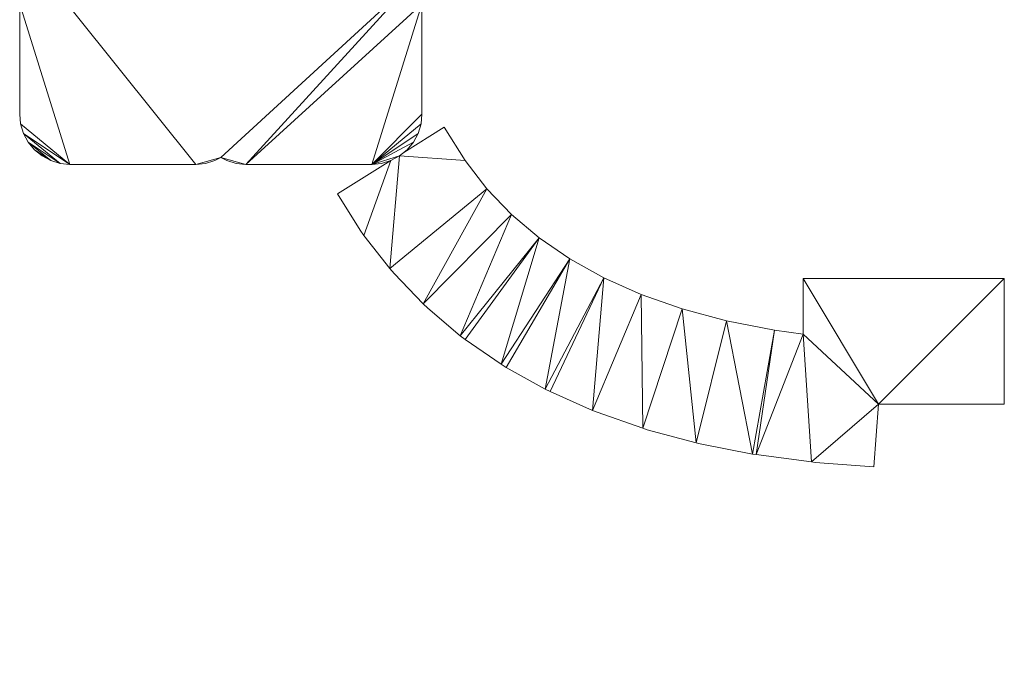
# Model space of a CAD drawing. Header units: millimetres. Extents: x -38221 to 49500, y -52000 to 43639.
# Tile 16 of 19: x -17664 to -2000, y 23038 to 33113. Entities that reach past the tile are written whole.
import ezdxf

# ---------------------------------------------------------------- set-up
doc = ezdxf.new("R2010")
doc.units = ezdxf.units.MM
doc.layers.add('A-MASS-____-OTLN', color=70, linetype='Continuous', lineweight=9)
doc.layers.add('A-ROOF-____-OTLN', color=132, linetype='Continuous', lineweight=9)

msp = doc.modelspace()

# ---------------------------------------------------------------- meshes
at = {"layer": 'A-MASS-____-OTLN', "color": 254, "transparency": 33554560}
mesh = msp.add_polyface(dxfattribs=at)
corners = [(-17664, 33362, 3200), (-17664, 31612, 3200), (-17649, 31456, 3200), (-17603, 31306, 3200), (-17529, 31167, 3200), (-17430, 31046, 3200), (-17309, 30947, 3200), (-17170, 30873, 3200), (-17020, 30827, 3200), (-16864, 30812, 3200), (-14864, 30812, 3200), (-14708, 30827, 3200), (-14558, 30873, 3200), (-14464, 30923, 3200), (-14370, 30873, 3200), (-14220, 30827, 3200), (-14064, 30812, 3200), (-12064, 30812, 3200), (-11908, 30827, 3200), (-11758, 30873, 3200), (-11620, 30947, 3200), (-11498, 31046, 3200), (-11399, 31167, 3200), (-11325, 31306, 3200), (-11279, 31456, 3200), (-11264, 31612, 3200), (-11264, 33362, 3200), (-11279, 33518, 3200), (-11325, 33668, 3200), (-11375, 33762, 3200), (-9136, 33762, 3200), (-8980, 33777, 3200), (-8830, 33823, 3200), (-8691, 33897, 3200), (-8570, 33996, 3200), (-8471, 34117, 3200), (-8397, 34256, 3200), (-8351, 34406, 3200), (-8336, 34562, 3200), (-8336, 38026, 3200), (-8351, 38182, 3200), (-8397, 38332, 3200), (-8471, 38470, 3200), (-8570, 38592, 3200), (-8691, 38691, 3200), (-8830, 38765, 3200), (-8980, 38811, 3200), (-9055, 38818, 3200), (-9000, 38920, 3200), (-8955, 39070, 3200), (-8940, 39226, 3200), (-8940, 42388, 3200), (-8955, 42544, 3200), (-9000, 42694, 3200), (-9074, 42833, 3200), (-9174, 42954, 3200), (-9295, 43053, 3200), (-9433, 43127, 3200), (-9583, 43173, 3200), (-9740, 43188, 3200), (-12902, 43188, 3200), (-13058, 43173, 3200), (-13208, 43127, 3200), (-13302, 43077, 3200), (-13396, 43127, 3200), (-13546, 43173, 3200), (-13702, 43188, 3200), (-16864, 43188, 3200), (-17020, 43173, 3200), (-17170, 43127, 3200), (-17309, 43053, 3200), (-17430, 42954, 3200), (-17529, 42833, 3200), (-17603, 42694, 3200), (-17649, 42544, 3200), (-17664, 42388, 3200), (-17664, 39226, 3200), (-17649, 39070, 3200), (-17603, 38920, 3200), (-17529, 38781, 3200), (-17430, 38660, 3200), (-17388, 38626, 3200), (-17430, 38592, 3200), (-17529, 38470, 3200), (-17603, 38332, 3200), (-17649, 38182, 3200), (-17664, 38026, 3200), (-17664, 34562, 3200), (-17649, 34406, 3200), (-17603, 34256, 3200), (-17529, 34117, 3200), (-17430, 33996, 3200), (-17388, 33962, 3200), (-17430, 33927, 3200), (-17529, 33806, 3200), (-17603, 33668, 3200), (-17649, 33518, 3200)]
mesh.append_faces([[corners[k] for k in face] for face in [(13, 10, 11, 12), (81, 78, 79, 80), (36, 34, 35)]], dxfattribs={"vtx0": -1, "color": 254})
mesh.append_faces([[corners[k] for k in face] for face in [(85, 81, 84)]], dxfattribs={"vtx0": -1, "vtx1": -1, "color": 254})
mesh.append_faces([[corners[k] for k in face] for face in [(10, 92, 0, 9), (86, 29, 81, 85), (66, 81, 63, 65), (47, 63, 81)]], dxfattribs={"vtx0": -1, "vtx1": -1, "vtx2": -1, "color": 254})
mesh.append_faces([[corners[k] for k in face] for face in [(92, 10, 13, 29), (29, 13, 16, 26), (47, 81, 29, 39), (60, 63, 47, 50)]], dxfattribs={"vtx0": -1, "vtx1": -1, "vtx2": -1, "vtx3": -1, "color": 254})
mesh.append_faces([[corners[k] for k in face] for face in [(92, 29, 87, 88)]], dxfattribs={"vtx0": -1, "vtx1": -1, "vtx3": -1, "color": 254})
mesh.append_faces([[corners[k] for k in face] for face in [(92, 88, 89), (73, 67, 68, 72), (29, 86, 87), (37, 33, 34, 36), (29, 38, 39), (33, 37, 38), (60, 50, 51)]], dxfattribs={"vtx0": -1, "vtx2": -1, "color": 254})
mesh.append_faces([[corners[k] for k in face] for face in [(66, 75, 76, 81)]], dxfattribs={"vtx0": -1, "vtx2": -1, "vtx3": -1, "color": 254})
mesh.append_faces([[corners[k] for k in face] for face in [(9, 0, 1, 2), (67, 73, 74, 75), (17, 22, 23, 24), (47, 39, 40, 41), (47, 43, 44, 45), (47, 41, 42, 43)]], dxfattribs={"vtx0": -1, "vtx3": -1, "color": 254})
mesh.append_faces([[corners[k] for k in face] for face in [(94, 95, 92, 93), (15, 16, 13, 14), (6, 7, 5)]], dxfattribs={"vtx1": -1, "color": 254})
mesh.append_faces([[corners[k] for k in face] for face in [(2, 3, 9), (96, 0, 92, 95), (77, 78, 81, 76), (68, 69, 72), (66, 67, 75), (21, 22, 17, 20), (25, 26, 17, 24), (30, 31, 38, 29), (32, 33, 38, 31), (53, 54, 59, 52), (16, 17, 26)]], dxfattribs={"vtx1": -1, "vtx2": -1, "color": 254})
mesh.append_faces([[corners[k] for k in face] for face in [(3, 4, 8, 9), (4, 5, 7, 8), (54, 55, 58, 59), (59, 60, 51, 52)]], dxfattribs={"vtx1": -1, "vtx3": -1, "color": 254})
mesh.append_faces([[corners[k] for k in face] for face in [(90, 91, 92, 89), (27, 28, 29, 26), (63, 64, 65), (61, 62, 63, 60), (45, 46, 47)]], dxfattribs={"vtx2": -1, "color": 254})
mesh.append_faces([[corners[k] for k in face] for face in [(81, 82, 83, 84), (69, 70, 71, 72), (17, 18, 19, 20), (55, 56, 57, 58), (47, 48, 49, 50)]], dxfattribs={"vtx3": -1, "color": 254})
mesh = msp.add_polyface(dxfattribs=at)
corners = [(-17664, 33362), (-17649, 33518), (-17603, 33668), (-17529, 33806), (-17430, 33927), (-17388, 33962), (-17430, 33996), (-17529, 34117), (-17603, 34256), (-17649, 34406), (-17664, 34562), (-17664, 38026), (-17649, 38182), (-17603, 38332), (-17529, 38470), (-17430, 38592), (-17388, 38626), (-17430, 38660), (-17529, 38781), (-17603, 38920), (-17649, 39070), (-17664, 39226), (-17664, 42388), (-17649, 42544), (-17603, 42694), (-17529, 42833), (-17430, 42954), (-17309, 43053), (-17170, 43127), (-17020, 43173), (-16864, 43188), (-13702, 43188), (-13546, 43173), (-13396, 43127), (-13302, 43077), (-13208, 43127), (-13058, 43173), (-12902, 43188), (-9740, 43188), (-9583, 43173), (-9433, 43127), (-9295, 43053), (-9174, 42954), (-9074, 42833), (-9000, 42694), (-8955, 42544), (-8940, 42388), (-8940, 39226), (-8955, 39070), (-9000, 38920), (-9055, 38818), (-8980, 38811), (-8830, 38765), (-8691, 38691), (-8570, 38592), (-8471, 38470), (-8397, 38332), (-8351, 38182), (-8336, 38026), (-8336, 34562), (-8351, 34406), (-8397, 34256), (-8471, 34117), (-8570, 33996), (-8691, 33897), (-8830, 33823), (-8980, 33777), (-9136, 33762), (-11375, 33762), (-11325, 33668), (-11279, 33518), (-11264, 33362), (-11264, 31612), (-11279, 31456), (-11325, 31306), (-11399, 31167), (-11498, 31046), (-11620, 30947), (-11758, 30873), (-11908, 30827), (-12064, 30812), (-14064, 30812), (-14220, 30827), (-14370, 30873), (-14464, 30923), (-14558, 30873), (-14708, 30827), (-14864, 30812), (-16864, 30812), (-17020, 30827), (-17170, 30873), (-17309, 30947), (-17430, 31046), (-17529, 31167), (-17603, 31306), (-17649, 31456), (-17664, 31612)]
mesh.append_faces([[corners[k] for k in face] for face in [(63, 60, 61, 62), (42, 40, 41), (84, 81, 82, 83), (5, 2, 3, 4)]], dxfattribs={"vtx0": -1, "color": 254})
mesh.append_faces([[corners[k] for k in face] for face in [(59, 68, 58), (75, 80, 74)]], dxfattribs={"vtx0": -1, "vtx1": -1, "color": 254})
mesh.append_faces([[corners[k] for k in face] for face in [(81, 68, 71, 80), (34, 37, 50), (10, 68, 5, 9), (11, 16, 68, 10), (81, 84, 68)]], dxfattribs={"vtx0": -1, "vtx1": -1, "vtx2": -1, "color": 254})
mesh.append_faces([[corners[k] for k in face] for face in [(50, 68, 16, 34), (5, 68, 84, 87), (16, 21, 31, 34)]], dxfattribs={"vtx0": -1, "vtx1": -1, "vtx2": -1, "vtx3": -1, "color": 254})
mesh.append_faces([[corners[k] for k in face] for face in [(0, 5, 87, 88)]], dxfattribs={"vtx0": -1, "vtx1": -1, "vtx3": -1, "color": 254})
mesh.append_faces([[corners[k] for k in face] for face in [(60, 63, 64, 59), (80, 71, 72), (46, 37, 38), (22, 30, 31, 21)]], dxfattribs={"vtx0": -1, "vtx2": -1, "color": 254})
mesh.append_faces([[corners[k] for k in face] for face in [(50, 57, 58, 68), (37, 46, 47, 50)]], dxfattribs={"vtx0": -1, "vtx2": -1, "vtx3": -1, "color": 254})
mesh.append_faces([[corners[k] for k in face] for face in [(59, 64, 65, 66), (80, 75, 76, 77), (80, 72, 73, 74), (50, 55, 56, 57), (38, 44, 45, 46), (5, 0, 1, 2), (16, 19, 20, 21), (30, 22, 23, 24)]], dxfattribs={"vtx0": -1, "vtx3": -1, "color": 254})
mesh.append_faces([[corners[k] for k in face] for face in [(70, 71, 68, 69), (52, 53, 50, 51), (86, 87, 84, 85)]], dxfattribs={"vtx1": -1, "color": 254})
mesh.append_faces([[corners[k] for k in face] for face in [(67, 68, 59, 66), (54, 55, 50, 53), (96, 0, 88, 95), (12, 13, 16, 11), (8, 9, 5)]], dxfattribs={"vtx1": -1, "vtx2": -1, "color": 254})
mesh.append_faces([[corners[k] for k in face] for face in [(43, 44, 38, 39), (42, 43, 39, 40), (88, 89, 94, 95), (89, 90, 93, 94), (29, 30, 24, 25), (25, 26, 28, 29)]], dxfattribs={"vtx1": -1, "vtx3": -1, "color": 254})
mesh.append_faces([[corners[k] for k in face] for face in [(78, 79, 80, 77), (48, 49, 50, 47), (32, 33, 34, 31), (14, 15, 16, 13), (26, 27, 28)]], dxfattribs={"vtx2": -1, "color": 254})
mesh.append_faces([[corners[k] for k in face] for face in [(34, 35, 36, 37), (90, 91, 92, 93), (5, 6, 7, 8), (16, 17, 18, 19)]], dxfattribs={"vtx3": -1, "color": 254})
mesh = msp.add_polyface(dxfattribs=at)
corners = [(-17664, 31612, 3200), (-17664, 33362, 3200), (-17664, 33362), (-17664, 31612)]
mesh.append_faces([[corners[k] for k in face] for face in [(0, 1, 2, 3)]], dxfattribs={"color": 254})
mesh = msp.add_polyface(dxfattribs=at)
corners = [(-11264, 33362, 3200), (-11264, 31612, 3200), (-11264, 31612), (-11264, 33362)]
mesh.append_faces([[corners[k] for k in face] for face in [(0, 1, 2, 3)]], dxfattribs={"color": 254})
mesh = msp.add_polyface(dxfattribs=at)
corners = [(-17649, 31456, 3200), (-17664, 31612, 3200), (-17664, 31612), (-17649, 31456)]
mesh.append_faces([[corners[k] for k in face] for face in [(0, 1, 2, 3)]], dxfattribs={"color": 254})
mesh = msp.add_polyface(dxfattribs=at)
corners = [(-11264, 31612, 3200), (-11279, 31456, 3200), (-11279, 31456), (-11264, 31612)]
mesh.append_faces([[corners[k] for k in face] for face in [(0, 1, 2, 3)]], dxfattribs={"color": 254})
mesh = msp.add_polyface(dxfattribs=at)
corners = [(-17603, 31306, 3200), (-17649, 31456, 3200), (-17649, 31456), (-17603, 31306)]
mesh.append_faces([[corners[k] for k in face] for face in [(0, 1, 2, 3)]], dxfattribs={"color": 254})
mesh = msp.add_polyface(dxfattribs=at)
corners = [(-11279, 31456, 3200), (-11325, 31306, 3200), (-11325, 31306), (-11279, 31456)]
mesh.append_faces([[corners[k] for k in face] for face in [(0, 1, 2, 3)]], dxfattribs={"color": 254})
mesh = msp.add_polyface(dxfattribs=at)
corners = [(-17529, 31167, 3200), (-17603, 31306, 3200), (-17603, 31306), (-17529, 31167)]
mesh.append_faces([[corners[k] for k in face] for face in [(3, 0, 1, 2)]], dxfattribs={"color": 254})
mesh = msp.add_polyface(dxfattribs=at)
corners = [(-11325, 31306, 3200), (-11399, 31167, 3200), (-11399, 31167), (-11325, 31306)]
mesh.append_faces([[corners[k] for k in face] for face in [(0, 1, 2, 3)]], dxfattribs={"color": 254})
mesh = msp.add_polyface(dxfattribs=at)
corners = [(-17430, 31046, 3200), (-17529, 31167, 3200), (-17529, 31167), (-17430, 31046)]
mesh.append_faces([[corners[k] for k in face] for face in [(0, 1, 2, 3)]], dxfattribs={"color": 254})
mesh = msp.add_polyface(dxfattribs=at)
corners = [(-17309, 30947, 3200), (-17430, 31046, 3200), (-17430, 31046), (-17309, 30947)]
mesh.append_faces([[corners[k] for k in face] for face in [(0, 1, 2, 3)]], dxfattribs={"color": 254})
mesh = msp.add_polyface(dxfattribs=at)
corners = [(-11498, 31046, 3200), (-11620, 30947, 3200), (-11620, 30947), (-11498, 31046)]
mesh.append_faces([[corners[k] for k in face] for face in [(0, 1, 2, 3)]], dxfattribs={"color": 254})
mesh = msp.add_polyface(dxfattribs=at)
corners = [(-11399, 31167, 3200), (-11498, 31046, 3200), (-11498, 31046), (-11399, 31167)]
mesh.append_faces([[corners[k] for k in face] for face in [(3, 0, 1, 2)]], dxfattribs={"color": 254})
mesh = msp.add_polyface(dxfattribs=at)
corners = [(-17170, 30873, 3200), (-17309, 30947, 3200), (-17309, 30947), (-17170, 30873)]
mesh.append_faces([[corners[k] for k in face] for face in [(0, 1, 2, 3)]], dxfattribs={"color": 254})
mesh = msp.add_polyface(dxfattribs=at)
corners = [(-17020, 30827, 3200), (-17170, 30873, 3200), (-17170, 30873), (-17020, 30827)]
mesh.append_faces([[corners[k] for k in face] for face in [(0, 1, 2, 3)]], dxfattribs={"color": 254})
mesh = msp.add_polyface(dxfattribs=at)
corners = [(-14558, 30873, 3200), (-14708, 30827, 3200), (-14708, 30827), (-14558, 30873)]
mesh.append_faces([[corners[k] for k in face] for face in [(0, 1, 2, 3)]], dxfattribs={"color": 254})
mesh = msp.add_polyface(dxfattribs=at)
corners = [(-14464, 30923, 3200), (-14558, 30873, 3200), (-14558, 30873), (-14464, 30923)]
mesh.append_faces([[corners[k] for k in face] for face in [(0, 1, 2, 3)]], dxfattribs={"color": 254})
mesh = msp.add_polyface(dxfattribs=at)
corners = [(-14370, 30873, 3200), (-14464, 30923, 3200), (-14464, 30923), (-14370, 30873)]
mesh.append_faces([[corners[k] for k in face] for face in [(3, 0, 1, 2)]], dxfattribs={"color": 254})
mesh = msp.add_polyface(dxfattribs=at)
corners = [(-14220, 30827, 3200), (-14370, 30873, 3200), (-14370, 30873), (-14220, 30827)]
mesh.append_faces([[corners[k] for k in face] for face in [(0, 1, 2, 3)]], dxfattribs={"color": 254})
mesh = msp.add_polyface(dxfattribs=at)
corners = [(-11758, 30873, 3200), (-11908, 30827, 3200), (-11908, 30827), (-11758, 30873)]
mesh.append_faces([[corners[k] for k in face] for face in [(0, 1, 2, 3)]], dxfattribs={"color": 254})
mesh = msp.add_polyface(dxfattribs=at)
corners = [(-11620, 30947, 3200), (-11758, 30873, 3200), (-11758, 30873), (-11620, 30947)]
mesh.append_faces([[corners[k] for k in face] for face in [(0, 1, 2, 3)]], dxfattribs={"color": 254})
mesh = msp.add_polyface(dxfattribs=at)
corners = [(-16864, 30812, 3200), (-17020, 30827, 3200), (-17020, 30827), (-16864, 30812)]
mesh.append_faces([[corners[k] for k in face] for face in [(0, 1, 2, 3)]], dxfattribs={"color": 254})
mesh = msp.add_polyface(dxfattribs=at)
corners = [(-14864, 30812, 3200), (-16864, 30812, 3200), (-16864, 30812), (-14864, 30812)]
mesh.append_faces([[corners[k] for k in face] for face in [(0, 1, 2, 3)]], dxfattribs={"color": 254})
mesh = msp.add_polyface(dxfattribs=at)
corners = [(-14708, 30827, 3200), (-14864, 30812, 3200), (-14864, 30812), (-14708, 30827)]
mesh.append_faces([[corners[k] for k in face] for face in [(0, 1, 2, 3)]], dxfattribs={"color": 254})
mesh = msp.add_polyface(dxfattribs=at)
corners = [(-14064, 30812, 3200), (-14220, 30827, 3200), (-14220, 30827), (-14064, 30812)]
mesh.append_faces([[corners[k] for k in face] for face in [(0, 1, 2, 3)]], dxfattribs={"color": 254})
mesh = msp.add_polyface(dxfattribs=at)
corners = [(-12064, 30812, 3200), (-14064, 30812, 3200), (-14064, 30812), (-12064, 30812)]
mesh.append_faces([[corners[k] for k in face] for face in [(0, 1, 2, 3)]], dxfattribs={"color": 254})
mesh = msp.add_polyface(dxfattribs=at)
corners = [(-11908, 30827, 3200), (-12064, 30812, 3200), (-12064, 30812), (-11908, 30827)]
mesh.append_faces([[corners[k] for k in face] for face in [(0, 1, 2, 3)]], dxfattribs={"color": 254})
at = {"layer": 'A-ROOF-____-OTLN', "color": 10}
mesh = msp.add_polyface(dxfattribs=at)
corners = [(-5200, 29000, 2900), (-2000, 29000, 2900), (-2000, 27000, 2900), (-4000, 27000, 2900), (-4076, 26003, 2900), (-5010, 26074, 2900), (-5066, 26080, 2900), (-5947, 26197, 2900), (-6008, 26207, 2900), (-6838, 26370, 2900), (-6904, 26385, 2900), (-7681, 26594, 2900), (-7753, 26616, 2900), (-8478, 26870, 2900), (-8554, 26900, 2900), (-9227, 27200, 2900), (-9307, 27240, 2900), (-9927, 27585, 2900), (-10007, 27635, 2900), (-10576, 28027, 2900), (-10655, 28087, 2900), (-11171, 28524, 2900), (-11245, 28595, 2900), (-11709, 29077, 2900), (-11777, 29156, 2900), (-12188, 29684, 2900), (-12247, 29768, 2900), (-12606, 30343, 2900), (-11758, 30873, 2900), (-11620, 30947, 2900), (-11555, 30999, 2900), (-10910, 31403, 2900), (-10578, 30872, 2900), (-10230, 30425, 2900), (-9838, 30017, 2900), (-9400, 29646, 2900), (-8912, 29309, 2900), (-8372, 29009, 2900), (-7778, 28744, 2900), (-7127, 28516, 2900), (-6419, 28326, 2900), (-5654, 28176, 2900), (-5200, 28115, 2900)]
mesh.append_faces([[corners[k] for k in face] for face in [(28, 25, 26, 27)]], dxfattribs={"vtx0": -1, "color": 10})
mesh.append_faces([[corners[k] for k in face] for face in [(40, 10, 39), (39, 12, 38)]], dxfattribs={"vtx0": -1, "vtx1": -1, "color": 10})
mesh.append_faces([[corners[k] for k in face] for face in [(35, 19, 20, 34), (37, 15, 16, 36), (3, 42, 0), (8, 40, 41)]], dxfattribs={"vtx0": -1, "vtx2": -1, "color": 10})
mesh.append_faces([[corners[k] for k in face] for face in [(29, 32, 33, 24)]], dxfattribs={"vtx0": -1, "vtx2": -1, "vtx3": -1, "color": 10})
mesh.append_faces([[corners[k] for k in face] for face in [(40, 8, 9, 10)]], dxfattribs={"vtx0": -1, "vtx3": -1, "color": 10})
mesh.append_faces([[corners[k] for k in face] for face in [(5, 6, 3, 4)]], dxfattribs={"vtx1": -1, "color": 10})
mesh.append_faces([[corners[k] for k in face] for face in [(21, 22, 34, 20), (23, 24, 33, 22), (17, 18, 36, 16), (33, 34, 22), (11, 12, 39, 10), (13, 14, 38, 12)]], dxfattribs={"vtx1": -1, "vtx2": -1, "color": 10})
mesh.append_faces([[corners[k] for k in face] for face in [(6, 7, 42, 3)]], dxfattribs={"vtx1": -1, "vtx2": -1, "vtx3": -1, "color": 10})
mesh.append_faces([[corners[k] for k in face] for face in [(18, 19, 35, 36), (24, 25, 28, 29), (7, 8, 41, 42), (37, 38, 14, 15)]], dxfattribs={"vtx1": -1, "vtx3": -1, "color": 10})
mesh.append_faces([[corners[k] for k in face] for face in [(30, 31, 32, 29), (1, 2, 3, 0)]], dxfattribs={"vtx2": -1, "color": 10})
mesh = msp.add_polyface(dxfattribs=at)
corners = [(-2000, 29000, 3025), (-5200, 29000, 3025), (-5200, 28115, 3025), (-5654, 28176, 3025), (-6419, 28326, 3025), (-7127, 28516, 3025), (-7778, 28744, 3025), (-8372, 29009, 3025), (-8912, 29309, 3025), (-9400, 29646, 3025), (-9838, 30017, 3025), (-10230, 30425, 3025), (-10578, 30872, 3025), (-10910, 31403, 3025), (-11555, 30999, 3025), (-11620, 30947, 3025), (-11758, 30873, 3025), (-12606, 30343, 3025), (-12247, 29768, 3025), (-12188, 29684, 3025), (-11777, 29156, 3025), (-11709, 29077, 3025), (-11245, 28595, 3025), (-11171, 28524, 3025), (-10655, 28087, 3025), (-10576, 28027, 3025), (-10007, 27635, 3025), (-9927, 27585, 3025), (-9307, 27240, 3025), (-9227, 27200, 3025), (-8554, 26900, 3025), (-8478, 26870, 3025), (-7753, 26616, 3025), (-7681, 26594, 3025), (-6904, 26385, 3025), (-6838, 26370, 3025), (-6008, 26207, 3025), (-5947, 26197, 3025), (-5066, 26080, 3025), (-5010, 26074, 3025), (-4076, 26003, 3025), (-4000, 27000, 3025), (-2000, 27000, 3025)]
mesh.append_faces([[corners[k] for k in face] for face in [(41, 38, 39, 40), (0, 41, 42)]], dxfattribs={"vtx0": -1, "color": 10})
mesh.append_faces([[corners[k] for k in face] for face in [(5, 34, 4), (7, 30, 6), (6, 32, 5)]], dxfattribs={"vtx0": -1, "vtx1": -1, "color": 10})
mesh.append_faces([[corners[k] for k in face] for face in [(41, 2, 38)]], dxfattribs={"vtx0": -1, "vtx1": -1, "vtx2": -1, "color": 10})
mesh.append_faces([[corners[k] for k in face] for face in [(8, 27, 28, 7), (16, 19, 20, 15), (22, 10, 11), (24, 9, 10)]], dxfattribs={"vtx0": -1, "vtx2": -1, "color": 10})
mesh.append_faces([[corners[k] for k in face] for face in [(10, 22, 23, 24), (11, 20, 21, 22), (7, 28, 29, 30), (5, 32, 33, 34), (6, 30, 31, 32)]], dxfattribs={"vtx0": -1, "vtx3": -1, "color": 10})
mesh.append_faces([[corners[k] for k in face] for face in [(18, 19, 16, 17)]], dxfattribs={"vtx1": -1, "color": 10})
mesh.append_faces([[corners[k] for k in face] for face in [(25, 26, 9, 24), (35, 36, 4, 34), (1, 2, 41, 0)]], dxfattribs={"vtx1": -1, "vtx2": -1, "color": 10})
mesh.append_faces([[corners[k] for k in face] for face in [(11, 12, 15, 20)]], dxfattribs={"vtx1": -1, "vtx2": -1, "vtx3": -1, "color": 10})
mesh.append_faces([[corners[k] for k in face] for face in [(26, 27, 8, 9), (37, 38, 2, 3), (36, 37, 3, 4)]], dxfattribs={"vtx1": -1, "vtx3": -1, "color": 10})
mesh.append_faces([[corners[k] for k in face] for face in [(12, 13, 14, 15)]], dxfattribs={"vtx3": -1, "color": 10})
mesh = msp.add_polyface(dxfattribs=at)
corners = [(-11555, 30999, 3025), (-10910, 31403, 3025), (-10910, 31403, 2900), (-11555, 30999, 2900)]
mesh.append_faces([[corners[k] for k in face] for face in [(0, 1, 2, 3)]], dxfattribs={"color": 10})
mesh = msp.add_polyface(dxfattribs=at)
corners = [(-10910, 31403, 3025), (-10578, 30872, 3025), (-10578, 30872, 2900), (-10910, 31403, 2900)]
mesh.append_faces([[corners[k] for k in face] for face in [(0, 1, 2, 3)]], dxfattribs={"color": 10})
mesh = msp.add_polyface(dxfattribs=at)
corners = [(-12606, 30343, 3025), (-11758, 30873, 3025), (-11758, 30873, 2900), (-12606, 30343, 2900)]
mesh.append_faces([[corners[k] for k in face] for face in [(0, 1, 2, 3)]], dxfattribs={"color": 10})
mesh = msp.add_polyface(dxfattribs=at)
corners = [(-11758, 30873, 3025), (-11620, 30947, 3025), (-11620, 30947, 2900), (-11758, 30873, 2900)]
mesh.append_faces([[corners[k] for k in face] for face in [(1, 2, 3, 0)]], dxfattribs={"color": 10})
mesh = msp.add_polyface(dxfattribs=at)
corners = [(-11620, 30947, 3025), (-11555, 30999, 3025), (-11555, 30999, 2900), (-11620, 30947, 2900)]
mesh.append_faces([[corners[k] for k in face] for face in [(1, 2, 3, 0)]], dxfattribs={"color": 10})
mesh = msp.add_polyface(dxfattribs=at)
corners = [(-10578, 30872, 3025), (-10230, 30425, 3025), (-10230, 30425, 2900), (-10578, 30872, 2900)]
mesh.append_faces([[corners[k] for k in face] for face in [(0, 1, 2, 3)]], dxfattribs={"color": 10})
mesh = msp.add_polyface(dxfattribs=at)
corners = [(-10230, 30425, 3025), (-9838, 30017, 3025), (-9838, 30017, 2900), (-10230, 30425, 2900)]
mesh.append_faces([[corners[k] for k in face] for face in [(0, 1, 2, 3)]], dxfattribs={"color": 10})
mesh = msp.add_polyface(dxfattribs=at)
corners = [(-12247, 29768, 3025), (-12606, 30343, 3025), (-12606, 30343, 2900), (-12247, 29768, 2900)]
mesh.append_faces([[corners[k] for k in face] for face in [(0, 1, 2, 3)]], dxfattribs={"color": 10})
mesh = msp.add_polyface(dxfattribs=at)
corners = [(-9838, 30017, 3025), (-9400, 29646, 3025), (-9400, 29646, 2900), (-9838, 30017, 2900)]
mesh.append_faces([[corners[k] for k in face] for face in [(0, 1, 2, 3)]], dxfattribs={"color": 10})
mesh = msp.add_polyface(dxfattribs=at)
corners = [(-12188, 29684, 3025), (-12247, 29768, 3025), (-12247, 29768, 2900), (-12188, 29684, 2900)]
mesh.append_faces([[corners[k] for k in face] for face in [(1, 2, 3, 0)]], dxfattribs={"color": 10})
mesh = msp.add_polyface(dxfattribs=at)
corners = [(-11777, 29156, 3025), (-12188, 29684, 3025), (-12188, 29684, 2900), (-11777, 29156, 2900)]
mesh.append_faces([[corners[k] for k in face] for face in [(1, 2, 3, 0)]], dxfattribs={"color": 10})
mesh = msp.add_polyface(dxfattribs=at)
corners = [(-9400, 29646, 3025), (-8912, 29309, 3025), (-8912, 29309, 2900), (-9400, 29646, 2900)]
mesh.append_faces([[corners[k] for k in face] for face in [(1, 2, 3, 0)]], dxfattribs={"color": 10})
mesh = msp.add_polyface(dxfattribs=at)
corners = [(-8912, 29309, 3025), (-8372, 29009, 3025), (-8372, 29009, 2900), (-8912, 29309, 2900)]
mesh.append_faces([[corners[k] for k in face] for face in [(1, 2, 3, 0)]], dxfattribs={"color": 10})
mesh = msp.add_polyface(dxfattribs=at)
corners = [(-11709, 29077, 3025), (-11777, 29156, 3025), (-11777, 29156, 2900), (-11709, 29077, 2900)]
mesh.append_faces([[corners[k] for k in face] for face in [(1, 2, 3, 0)]], dxfattribs={"color": 10})
mesh = msp.add_polyface(dxfattribs=at)
corners = [(-11245, 28595, 3025), (-11709, 29077, 3025), (-11709, 29077, 2900), (-11245, 28595, 2900)]
mesh.append_faces([[corners[k] for k in face] for face in [(1, 2, 3, 0)]], dxfattribs={"color": 10})
mesh = msp.add_polyface(dxfattribs=at)
corners = [(-8372, 29009, 3025), (-7778, 28744, 3025), (-7778, 28744, 2900), (-8372, 29009, 2900)]
mesh.append_faces([[corners[k] for k in face] for face in [(1, 2, 3, 0)]], dxfattribs={"color": 10})
mesh = msp.add_polyface(dxfattribs=at)
corners = [(-5200, 29000, 3025), (-2000, 29000, 3025), (-2000, 29000, 2900), (-5200, 29000, 2900)]
mesh.append_faces([[corners[k] for k in face] for face in [(0, 1, 2, 3)]], dxfattribs={"color": 10})
mesh = msp.add_polyface(dxfattribs=at)
corners = [(-5200, 28115, 3025), (-5200, 29000, 3025), (-5200, 29000, 2900), (-5200, 28115, 2900)]
mesh.append_faces([[corners[k] for k in face] for face in [(0, 1, 2, 3)]], dxfattribs={"color": 10})
mesh = msp.add_polyface(dxfattribs=at)
corners = [(-2000, 29000, 3025), (-2000, 27000, 3025), (-2000, 27000, 2900), (-2000, 29000, 2900)]
mesh.append_faces([[corners[k] for k in face] for face in [(1, 2, 3, 0)]], dxfattribs={"color": 10})
mesh = msp.add_polyface(dxfattribs=at)
corners = [(-7778, 28744, 3025), (-7127, 28516, 3025), (-7127, 28516, 2900), (-7778, 28744, 2900)]
mesh.append_faces([[corners[k] for k in face] for face in [(1, 2, 3, 0)]], dxfattribs={"color": 10})
mesh = msp.add_polyface(dxfattribs=at)
corners = [(-11171, 28524, 3025), (-11245, 28595, 3025), (-11245, 28595, 2900), (-11171, 28524, 2900)]
mesh.append_faces([[corners[k] for k in face] for face in [(0, 1, 2, 3)]], dxfattribs={"color": 10})
mesh = msp.add_polyface(dxfattribs=at)
corners = [(-10655, 28087, 3025), (-11171, 28524, 3025), (-11171, 28524, 2900), (-10655, 28087, 2900)]
mesh.append_faces([[corners[k] for k in face] for face in [(0, 1, 2, 3)]], dxfattribs={"color": 10})
mesh = msp.add_polyface(dxfattribs=at)
corners = [(-7127, 28516, 3025), (-6419, 28326, 3025), (-6419, 28326, 2900), (-7127, 28516, 2900)]
mesh.append_faces([[corners[k] for k in face] for face in [(1, 2, 3, 0)]], dxfattribs={"color": 10})
mesh = msp.add_polyface(dxfattribs=at)
corners = [(-6419, 28326, 3025), (-5654, 28176, 3025), (-5654, 28176, 2900), (-6419, 28326, 2900)]
mesh.append_faces([[corners[k] for k in face] for face in [(0, 1, 2, 3)]], dxfattribs={"color": 10})
mesh = msp.add_polyface(dxfattribs=at)
corners = [(-10576, 28027, 3025), (-10655, 28087, 3025), (-10655, 28087, 2900), (-10576, 28027, 2900)]
mesh.append_faces([[corners[k] for k in face] for face in [(1, 2, 3, 0)]], dxfattribs={"color": 10})
mesh = msp.add_polyface(dxfattribs=at)
corners = [(-5654, 28176, 3025), (-5200, 28115, 3025), (-5200, 28115, 2900), (-5654, 28176, 2900)]
mesh.append_faces([[corners[k] for k in face] for face in [(0, 1, 2, 3)]], dxfattribs={"color": 10})
mesh = msp.add_polyface(dxfattribs=at)
corners = [(-10007, 27635, 3025), (-10576, 28027, 3025), (-10576, 28027, 2900), (-10007, 27635, 2900)]
mesh.append_faces([[corners[k] for k in face] for face in [(1, 2, 3, 0)]], dxfattribs={"color": 10})
mesh = msp.add_polyface(dxfattribs=at)
corners = [(-9927, 27585, 3025), (-10007, 27635, 3025), (-10007, 27635, 2900), (-9927, 27585, 2900)]
mesh.append_faces([[corners[k] for k in face] for face in [(1, 2, 3, 0)]], dxfattribs={"color": 10})
mesh = msp.add_polyface(dxfattribs=at)
corners = [(-9307, 27240, 3025), (-9927, 27585, 3025), (-9927, 27585, 2900), (-9307, 27240, 2900)]
mesh.append_faces([[corners[k] for k in face] for face in [(1, 2, 3, 0)]], dxfattribs={"color": 10})
mesh = msp.add_polyface(dxfattribs=at)
corners = [(-9227, 27200, 3025), (-9307, 27240, 3025), (-9307, 27240, 2900), (-9227, 27200, 2900)]
mesh.append_faces([[corners[k] for k in face] for face in [(1, 2, 3, 0)]], dxfattribs={"color": 10})
mesh = msp.add_polyface(dxfattribs=at)
corners = [(-8554, 26900, 3025), (-9227, 27200, 3025), (-9227, 27200, 2900), (-8554, 26900, 2900)]
mesh.append_faces([[corners[k] for k in face] for face in [(1, 2, 3, 0)]], dxfattribs={"color": 10})
mesh = msp.add_polyface(dxfattribs=at)
corners = [(-4000, 27000, 3025), (-4076, 26003, 3025), (-4076, 26003, 2900), (-4000, 27000, 2900)]
mesh.append_faces([[corners[k] for k in face] for face in [(1, 2, 3, 0)]], dxfattribs={"color": 10})
mesh = msp.add_polyface(dxfattribs=at)
corners = [(-2000, 27000, 3025), (-4000, 27000, 3025), (-4000, 27000, 2900), (-2000, 27000, 2900)]
mesh.append_faces([[corners[k] for k in face] for face in [(1, 2, 3, 0)]], dxfattribs={"color": 10})
mesh = msp.add_polyface(dxfattribs=at)
corners = [(-8478, 26870, 3025), (-8554, 26900, 3025), (-8554, 26900, 2900), (-8478, 26870, 2900)]
mesh.append_faces([[corners[k] for k in face] for face in [(1, 2, 3, 0)]], dxfattribs={"color": 10})
mesh = msp.add_polyface(dxfattribs=at)
corners = [(-7753, 26616, 3025), (-8478, 26870, 3025), (-8478, 26870, 2900), (-7753, 26616, 2900)]
mesh.append_faces([[corners[k] for k in face] for face in [(1, 2, 3, 0)]], dxfattribs={"color": 10})
mesh = msp.add_polyface(dxfattribs=at)
corners = [(-7681, 26594, 3025), (-7753, 26616, 3025), (-7753, 26616, 2900), (-7681, 26594, 2900)]
mesh.append_faces([[corners[k] for k in face] for face in [(1, 2, 3, 0)]], dxfattribs={"color": 10})
mesh = msp.add_polyface(dxfattribs=at)
corners = [(-6904, 26385, 3025), (-7681, 26594, 3025), (-7681, 26594, 2900), (-6904, 26385, 2900)]
mesh.append_faces([[corners[k] for k in face] for face in [(0, 1, 2, 3)]], dxfattribs={"color": 10})
mesh = msp.add_polyface(dxfattribs=at)
corners = [(-6838, 26370, 3025), (-6904, 26385, 3025), (-6904, 26385, 2900), (-6838, 26370, 2900)]
mesh.append_faces([[corners[k] for k in face] for face in [(1, 2, 3, 0)]], dxfattribs={"color": 10})
mesh = msp.add_polyface(dxfattribs=at)
corners = [(-6008, 26207, 3025), (-6838, 26370, 3025), (-6838, 26370, 2900), (-6008, 26207, 2900)]
mesh.append_faces([[corners[k] for k in face] for face in [(1, 2, 3, 0)]], dxfattribs={"color": 10})
mesh = msp.add_polyface(dxfattribs=at)
corners = [(-5947, 26197, 3025), (-6008, 26207, 3025), (-6008, 26207, 2900), (-5947, 26197, 2900)]
mesh.append_faces([[corners[k] for k in face] for face in [(0, 1, 2, 3)]], dxfattribs={"color": 10})
mesh = msp.add_polyface(dxfattribs=at)
corners = [(-5066, 26080, 3025), (-5947, 26197, 3025), (-5947, 26197, 2900), (-5066, 26080, 2900)]
mesh.append_faces([[corners[k] for k in face] for face in [(1, 2, 3, 0)]], dxfattribs={"color": 10})
mesh = msp.add_polyface(dxfattribs=at)
corners = [(-5010, 26074, 3025), (-5066, 26080, 3025), (-5066, 26080, 2900), (-5010, 26074, 2900)]
mesh.append_faces([[corners[k] for k in face] for face in [(1, 2, 3, 0)]], dxfattribs={"color": 10})
mesh = msp.add_polyface(dxfattribs=at)
corners = [(-4076, 26003, 3025), (-5010, 26074, 3025), (-5010, 26074, 2900), (-4076, 26003, 2900)]
mesh.append_faces([[corners[k] for k in face] for face in [(0, 1, 2, 3)]], dxfattribs={"color": 10})

doc.saveas('drawing.dxf')
